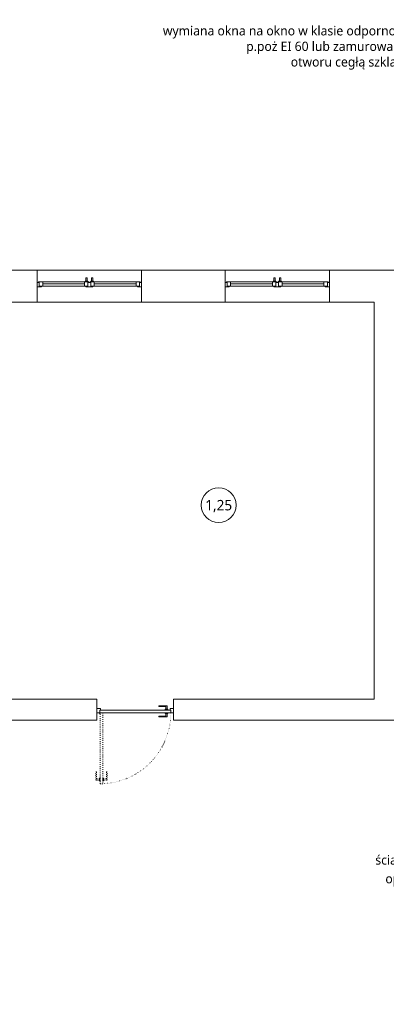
# Model space of a CAD drawing. Header units: millimetres. Extents: x 80301 to 146489, y -78581 to -28273.
# Tile 29 of 135: x 98537 to 99064, y -65350 to -63934. Entities that reach past the tile are written whole.
import ezdxf
from ezdxf import colors
from ezdxf.entities.mleader import LeaderData, LeaderLine
from ezdxf.enums import TextEntityAlignment as Align
from ezdxf.math import Vec2, Vec3

# ---------------------------------------------------------------- set-up
doc = ezdxf.new("R2010")
doc.units = ezdxf.units.MM
doc.linetypes.add('ACAD_ISO03W100', pattern=[30, 12, -18])
doc.linetypes.add('ACAD_ISO07W100', pattern=[3, 0, -3])
doc.layers.get('0').update_dxf_attribs({"lineweight": 0})
doc.layers.add('A-przekrycieram.ART', color=7, linetype='Continuous', lineweight=0, true_color=0xffffff)
for name, color, linetype, lineweight in [('opis..KF', 250, 'Continuous', 15), ('stolarka_arch', 250, 'Continuous', 5), ('ściany ist..KF', 61, 'Continuous', 5)]:
    doc.layers.add(name, color=color, linetype=linetype, lineweight=lineweight)
doc.styles.add('ARCH', font='segoeuil.ttf')

# ---------------------------------------------------------------- blocks, each defined once
blk = doc.blocks.new('*U648')
at = {"layer": 'stolarka_arch', "linetype": 'ACAD_ISO03W100', "lineweight": 0, "ltscale": 0.1}
for points in [[(4.5, 102), (4.5, 0), (8.5, 0), (8.5, 102)], [(3.5, 97), (-1.5, 97), (-1.5, 85), (-0.5, 85), (-0.5, 95), (3.5, 95)], [(3.5, 98), (3.5, 94), (4.5, 94), (4.5, 98)], [(9.5, 98), (9.5, 94), (8.5, 94), (8.5, 98)], [(9.5, 97), (14.5, 97), (14.5, 85), (13.5, 85), (13.5, 95), (9.5, 95)]]:
    blk.add_lwpolyline(points, close=True, dxfattribs=at)
at = {"layer": 'stolarka_arch'}
for points in [[(5, -4), (5, -6), (0, -6), (0, 0), (4, 0), (4, -4), (5, -4)], [(106, 0), (4, 0), (4, -4), (106, -4)], [(101, 1), (101, 6), (89, 6), (89, 5), (99, 5), (99, 1)], [(102, 1), (98, 1), (98, 0), (102, 0)], [(105, -4), (105, -6), (110, -6), (110, 0), (106, 0), (106, -4), (105, -4)], [(101, -5), (101, -10), (89, -10), (89, -9), (99, -9), (99, -5)], [(102, -5), (98, -5), (98, -4), (102, -4)]]:
    blk.add_lwpolyline(points, close=True, dxfattribs=at)
blk.add_circle((4, 0.5), 0.5, dxfattribs=at)
at = {"layer": 'stolarka_arch', "linetype": 'ACAD_ISO07W100', "lineweight": 0, "ltscale": 0.5}
blk.add_arc((4, 0), 102, 0, 89.6506, dxfattribs=at)
blk = doc.blocks.new('*U983')
at = {"layer": 'stolarka_arch', "lineweight": 0}
blk.add_lwpolyline([(0, 0), (150, 0), (150, -46), (0, -46)], close=True, dxfattribs=at)
at = {"layer": 'stolarka_arch'}
for points in [[(0, -22), (6, -22), (6, -23), (3, -23), (3, -28), (0, -28)], [(3, -23), (8, -23), (8, -29), (2, -29), (2, -28), (3, -28)], [(8, -26), (68, -26), (68, -23), (8, -23)], [(8, -26), (68, -26), (68, -29), (8, -29)], [(73, -23), (68, -23), (68, -29), (74, -29), (74, -28), (73, -28)], [(70, -22), (80, -22), (80, -23), (77, -23), (77, -28), (73, -28), (73, -23), (70, -23)], [(77, -23), (82, -23), (82, -29), (76, -29), (76, -28), (77, -28)], [(142, -26), (82, -26), (82, -23), (142, -23)], [(142, -26), (82, -26), (82, -29), (142, -29)], [(147, -23), (142, -23), (142, -29), (148, -29), (148, -28), (147, -28)], [(150, -22), (144, -22), (144, -23), (147, -23), (147, -28), (150, -28)], [(73, -30), (69, -30), (69, -29), (73, -29)], [(72, -35), (70, -35), (70, -30), (72, -30)], [(81, -30), (77, -30), (77, -29), (81, -29)], [(80, -35), (78, -35), (78, -30), (80, -30)]]:
    blk.add_lwpolyline(points, close=True, dxfattribs=at)
blk = doc.blocks.new('nr pom')
at = {"layer": 'opis..KF', "lineweight": 20}
blk.add_circle((0, 0), 25, dxfattribs=at)
at = {"layer": 'opis..KF', "style": 'ARCH'}
blk.add_attdef('00', text='', height=15, dxfattribs=at).set_placement((0, 0), align=Align.MIDDLE_CENTER)
blk = doc.blocks.new('_Dot')
at = {"color": 0, "linetype": 'ByBlock', "lineweight": -2}
blk.add_line((-0.5, 0), (-1, 0), dxfattribs=at)
at = {"color": 0, "linetype": 'ByBlock', "const_width": 0.5}
blk.add_lwpolyline([(-0.25, 0, 1), (0.25, 0, 1)], format="xyb", close=True, dxfattribs=at)
blk = doc.blocks.new('*U1234')
at = {"layer": 'A-przekrycieram.ART'}
h = blk.add_hatch(color=256, dxfattribs=at)
h.dxf.hatch_style = 1
h.paths.add_polyline_path([(0, 4200), (8500, 4200), (8500, 0), (0, 0)])
h.paths.add_polyline_path([(200, 4100), (8400, 4100), (8400, 100), (200, 100)], flags=16)

msp = doc.modelspace()

# ---------------------------------------------------------------- linework, layer by layer
at = {"layer": 'ściany ist..KF', "linetype": 'ByBlock'}
for points in [[(98093.8, -64940.99), (98648.45, -64940.99), (98648.45, -64910.99), (98483.37, -64910.99), (98483.37, -64339.99), (98562.51, -64339.99), (98562.51, -64293.99), (98428.99, -64293.99), (98428.99, -64339.99), (98452.99, -64339.82), (98452.99, -64911.54), (98093.8, -64910.99), (98093.8, -64940.99)], [(98758.45, -64940.99), (99076.95, -64940.99), (99076.95, -64339.99), (99078.74, -64339.99), (99078.74, -64293.99), (98982.47, -64293.99), (98982.47, -64339.99), (99046.81, -64339.99), (99046.81, -64910.99), (98758.45, -64910.99), (98758.45, -64940.99)]]:
    msp.add_lwpolyline(points, dxfattribs=at)
msp.add_lwpolyline([(98712.51, -64339.99), (98832.47, -64339.99), (98832.47, -64293.99), (98712.51, -64293.99)], close=True, dxfattribs=at)

# ---------------------------------------------------------------- block references
msp.add_blockref('*U1234', (94231.99, -66535.84))
at = {"layer": 'opis..KF', "color": 30}
msp.add_blockref('nr pom', (98823.3, -64632.02), dxfattribs=at).add_auto_attribs({'00': '1,25'})
at = {"layer": 'stolarka_arch', "xscale": -1, "rotation": 180}
for name, p in [('*U983', (98562.51, -64339.99)), ('*U983', (98832.47, -64339.99)), ('*U648', (98648.45, -64930.56))]:
    msp.add_blockref(name, p, dxfattribs=at)

# ---------------------------------------------------------------- leaders
at = {"layer": 'opis..KF', "lineweight": 9}
ml = msp.add_multileader_mtext('Standard', dxfattribs=at)
ml.set_content('wymiana okna na okno w klasie odporności \\Pp.poż EI 60 lub zamurowanie \\Potworu cegłą szklaną', color=256, style='ARCH')
ml.set_leader_properties(color=256, linetype='ByLayer', lineweight=-1)
ml.set_arrow_properties(name='DOT')
ml.build(insert=Vec2(0, 0))
ml.multileader.update_dxf_attribs({"dogleg_length": 31.74, "arrow_head_size": 8.39})
ctx = ml.context
ctx.base_point, ctx.char_height, ctx.arrow_head_size, ctx.landing_gap_size, ctx.plane_origin = Vec3(98743.81, -63952.17), 13.4164, 8.39, 10.06, Vec3(97876.73, -64047.54)
ctx.text_align_type = 2
notes = []
notes.append((ctx, [(0, (1, 1, 0), (99141.12, -63952.17), (-1, 0), 31.74, [(0, [(99264.12, -63986.25)], 0, [])])]))
ctx.mtext.insert, ctx.mtext.alignment, ctx.mtext.flow_direction = Vec3(99099.32, -63943.21), 3, 5
ml = msp.add_multileader_mtext('Standard', dxfattribs=at)
ml.set_content('ściana szklana p.poż w klasie \\Poporności ogniowej {\\fSegoe UI Light|b1|i0|c238|p34;\\H1.34164x;EI 60 }', color=256, style='ARCH')
ml.set_leader_properties(color=256, linetype='ByLayer', lineweight=-1)
ml.set_arrow_properties(name='DOT')
ml.build(insert=Vec2(0, 0))
ml.multileader.update_dxf_attribs({"dogleg_length": 31.74, "arrow_head_size": 8.39})
ctx = ml.context
ctx.base_point, ctx.char_height, ctx.arrow_head_size, ctx.landing_gap_size, ctx.plane_origin = Vec3(99046.68, -65144.37), 13.4164, 8.39, 10.06, Vec3(97973.33, -65235.46)
ctx.text_align_type = 2
notes.append((ctx, [(0, (1, 1, 0), (99325.94, -65144.37), (-1, 0), 31.74, [(0, [(99408.39, -64929.5)], 0, [])])]))
ctx.mtext.insert, ctx.mtext.alignment, ctx.mtext.flow_direction = Vec3(99284.14, -65135.41), 3, 5
for ctx, leaders in notes:
    for number, flags, end, landing, length, lines in leaders:
        leader = LeaderData()
        leader.index, (leader.has_last_leader_line, leader.has_dogleg_vector, leader.attachment_direction) = number, flags
        leader.last_leader_point, leader.dogleg_vector, leader.dogleg_length = Vec3(end), Vec3(landing), length
        for number, points, colour, breaks in lines:
            line = LeaderLine()
            line.index, line.vertices, line.color, line.breaks = number, Vec3.list(points), colors.encode_raw_color(colour), breaks
            leader.lines.append(line)
        ctx.leaders.append(leader)

doc.saveas('drawing.dxf')
